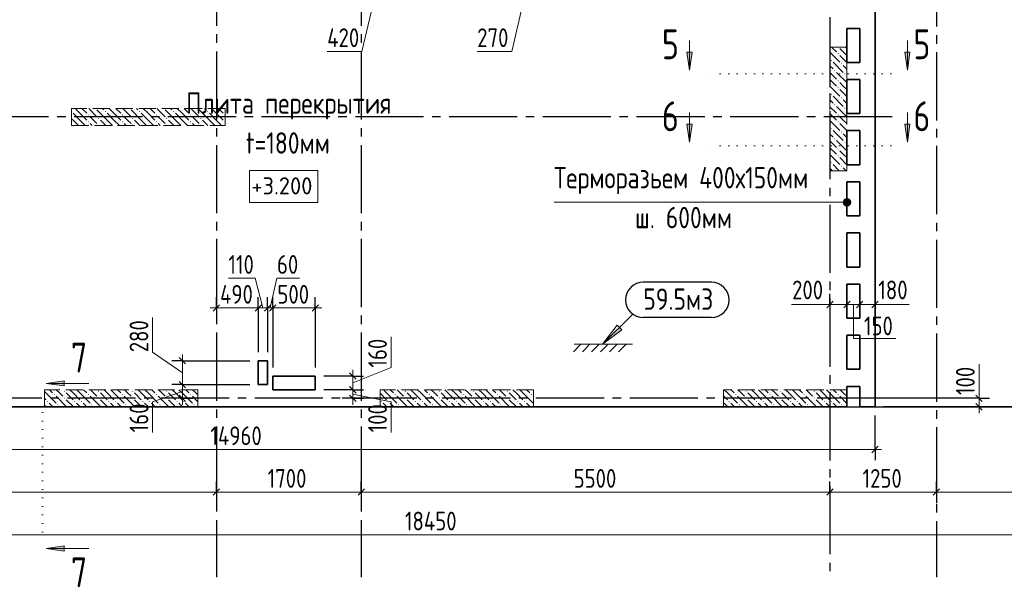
# Model space of a CAD drawing. Header units: millimetres. Extents: x 0 to 31317, y 0 to 42000.
# Tile 4 of 12: x 12314 to 23871, y 15930 to 22471. Entities that reach past the tile are written whole.
import ezdxf

# ---------------------------------------------------------------- set-up
doc = ezdxf.new("R2010")
doc.units = ezdxf.units.MM
for name, pattern in [('______2', [270, 200, -70]), ('______5', [1100, 800, -100, 100, -100]), ('______9', [100, 0, -100])]:
    doc.linetypes.add(name, pattern=pattern)
for name, color, linetype, lineweight in [('Standard', 7, 'Continuous', 25), ('Высотные отметки', 7, 'Continuous', 25), ('ЖБ Пилон', 180, 'Continuous', 25), ('Оси', 40, '______5', 18), ('Примечания', 7, 'Continuous', 25), ('Размерная выноска', 7, 'Continuous', 13), ('Сечения символ', 7, 'Continuous', 25)]:
    doc.layers.add(name, color=color, linetype=linetype, lineweight=lineweight)
doc.layers.add('ЖБ Перекрытие верхний уровень', color=7, linetype='Continuous', lineweight=25, true_color=0xe0e0ff)
doc.styles.add('GOST 2.304-81', font='txt')
doc.styles.add('ISOCPEUR', font='txt')

msp = doc.modelspace()

# ---------------------------------------------------------------- hatches: boundary and pattern name
at = {"layer": 'ЖБ Пилон', "linetype": 'Continuous', "lineweight": 18, "transparency": 33554687}
for points in [[(21914, 22073), (21921, 22080), (21927, 22073), (21921, 22067)], [(21924, 22150), (21921, 22147), (21918, 22150)], [(21834, 21993), (21841, 22000), (21847, 21993), (21841, 21987)], [(21954, 21953), (21961, 21960), (21967, 21953), (21961, 21947)], [(21874, 21873), (21881, 21880), (21887, 21873), (21881, 21867)], [(21914, 21753), (21921, 21760), (21927, 21753), (21921, 21747)], [(21994, 21833), (22001, 21840), (22007, 21833), (22001, 21827)], [(21914, 21673), (21921, 21680), (21927, 21673), (21921, 21667)], [(21834, 21593), (21841, 21600), (21847, 21593), (21841, 21587)], [(21954, 21553), (21961, 21560), (21967, 21553), (21961, 21547)], [(12924, 21397), (12927, 21393), (12924, 21390)], [(13204, 21430), (13201, 21427), (13198, 21430)], [(13314, 21393), (13321, 21400), (13327, 21393), (13321, 21387)], [(13604, 21430), (13601, 21427), (13598, 21430)], [(13714, 21393), (13721, 21400), (13727, 21393), (13721, 21387)], [(14004, 21430), (14001, 21427), (13998, 21430)], [(14114, 21393), (14121, 21400), (14127, 21393), (14121, 21387)], [(14404, 21430), (14401, 21427), (14398, 21430)], [(14514, 21393), (14521, 21400), (14527, 21393), (14521, 21387)], [(21874, 21473), (21881, 21480), (21887, 21473), (21881, 21467)], [(21994, 21433), (22001, 21440), (22007, 21433), (22001, 21427)], [(13114, 21353), (13121, 21360), (13127, 21353), (13121, 21347)], [(13114, 21273), (13121, 21280), (13127, 21273), (13121, 21267)], [(13234, 21313), (13241, 21320), (13247, 21313), (13241, 21307)], [(13514, 21353), (13521, 21360), (13527, 21353), (13521, 21347)], [(13514, 21273), (13521, 21280), (13527, 21273), (13521, 21267)], [(13634, 21313), (13641, 21320), (13647, 21313), (13641, 21307)], [(13914, 21353), (13921, 21360), (13927, 21353), (13921, 21347)], [(13914, 21273), (13921, 21280), (13927, 21273), (13921, 21267)], [(14034, 21313), (14041, 21320), (14047, 21313), (14041, 21307)], [(14314, 21353), (14321, 21360), (14327, 21353), (14321, 21347)], [(14314, 21273), (14321, 21280), (14327, 21273), (14321, 21267)], [(14434, 21313), (14441, 21320), (14447, 21313), (14441, 21307)], [(14714, 21353), (14721, 21360), (14724, 21357), (14724, 21350), (14721, 21347)], [(14714, 21273), (14721, 21280), (14724, 21277), (14724, 21270), (14721, 21267)], [(21914, 21353), (21921, 21360), (21927, 21353), (21921, 21347)], [(21914, 21273), (21921, 21280), (21927, 21273), (21921, 21267)], [(13234, 21233), (13241, 21240), (13247, 21233), (13244, 21230), (13238, 21230)], [(13634, 21233), (13641, 21240), (13647, 21233), (13644, 21230), (13638, 21230)], [(14034, 21233), (14041, 21240), (14047, 21233), (14044, 21230), (14038, 21230)], [(14434, 21233), (14441, 21240), (14447, 21233), (14444, 21230), (14438, 21230)], [(21834, 21193), (21841, 21200), (21847, 21193), (21841, 21187)], [(21954, 21153), (21961, 21160), (21967, 21153), (21961, 21147)], [(21874, 21073), (21881, 21080), (21887, 21073), (21881, 21067)], [(21994, 21033), (22001, 21040), (22007, 21033), (22001, 21027)], [(21914, 20953), (21921, 20960), (21927, 20953), (21921, 20947)], [(21914, 20873), (21921, 20880), (21927, 20873), (21921, 20867)], [(21834, 20793), (21841, 20800), (21847, 20793), (21841, 20787)], [(21954, 20753), (21961, 20760), (21967, 20753), (21961, 20747)], [(12714, 18073), (12721, 18080), (12727, 18073), (12721, 18067)], [(12834, 18113), (12841, 18120), (12847, 18113), (12841, 18107)], [(12834, 18033), (12841, 18040), (12847, 18033), (12841, 18027)], [(13114, 18073), (13121, 18080), (13127, 18073), (13121, 18067)], [(13234, 18113), (13241, 18120), (13247, 18113), (13241, 18107)], [(13234, 18033), (13241, 18040), (13247, 18033), (13241, 18027)], [(13514, 18073), (13521, 18080), (13527, 18073), (13521, 18067)], [(13634, 18113), (13641, 18120), (13647, 18113), (13641, 18107)], [(13634, 18033), (13641, 18040), (13647, 18033), (13641, 18027)], [(13914, 18073), (13921, 18080), (13927, 18073), (13921, 18067)], [(14034, 18113), (14041, 18120), (14047, 18113), (14041, 18107)], [(14034, 18033), (14041, 18040), (14047, 18033), (14041, 18027)], [(14314, 18073), (14321, 18080), (14327, 18073), (14321, 18067)], [(16714, 18073), (16721, 18080), (16727, 18073), (16721, 18067)], [(16834, 18113), (16841, 18120), (16847, 18113), (16841, 18107)], [(16834, 18033), (16841, 18040), (16847, 18033), (16841, 18027)], [(17114, 18073), (17121, 18080), (17127, 18073), (17121, 18067)], [(17234, 18113), (17241, 18120), (17247, 18113), (17241, 18107)], [(17234, 18033), (17241, 18040), (17247, 18033), (17241, 18027)], [(17514, 18073), (17521, 18080), (17527, 18073), (17521, 18067)], [(17634, 18113), (17641, 18120), (17647, 18113), (17641, 18107)], [(17634, 18033), (17641, 18040), (17647, 18033), (17641, 18027)], [(17914, 18073), (17921, 18080), (17927, 18073), (17921, 18067)], [(18034, 18113), (18041, 18120), (18047, 18113), (18041, 18107)], [(18034, 18033), (18041, 18040), (18047, 18033), (18041, 18027)], [(18314, 18073), (18321, 18080), (18327, 18073), (18321, 18067)], [(20714, 18073), (20721, 18080), (20727, 18073), (20721, 18067)], [(20834, 18113), (20841, 18120), (20847, 18113), (20841, 18107)], [(20834, 18033), (20841, 18040), (20847, 18033), (20841, 18027)], [(21114, 18073), (21121, 18080), (21127, 18073), (21121, 18067)], [(21234, 18113), (21241, 18120), (21247, 18113), (21241, 18107)], [(21234, 18033), (21241, 18040), (21247, 18033), (21241, 18027)], [(21514, 18073), (21521, 18080), (21527, 18073), (21521, 18067)], [(21634, 18113), (21641, 18120), (21647, 18113), (21641, 18107)], [(21634, 18033), (21641, 18040), (21647, 18033), (21641, 18027)], [(21914, 18073), (21921, 18080), (21927, 18073), (21921, 18067)], [(12634, 17993), (12641, 18000), (12647, 17993), (12641, 17987)], [(12754, 17953), (12761, 17960), (12767, 17953), (12761, 17947)], [(12954, 17993), (12961, 18000), (12967, 17993), (12961, 17987)], [(13034, 17993), (13041, 18000), (13047, 17993), (13041, 17987)], [(13154, 17953), (13161, 17960), (13167, 17953), (13161, 17947)], [(13354, 17993), (13361, 18000), (13367, 17993), (13361, 17987)], [(13434, 17993), (13441, 18000), (13447, 17993), (13441, 17987)], [(13554, 17953), (13561, 17960), (13567, 17953), (13561, 17947)], [(13754, 17993), (13761, 18000), (13767, 17993), (13761, 17987)], [(13834, 17993), (13841, 18000), (13847, 17993), (13841, 17987)], [(13954, 17953), (13961, 17960), (13967, 17953), (13961, 17947)], [(14154, 17993), (14161, 18000), (14167, 17993), (14161, 17987)], [(14234, 17993), (14241, 18000), (14247, 17993), (14241, 17987)], [(14354, 17953), (14361, 17960), (14367, 17953), (14361, 17947)], [(16554, 17993), (16561, 18000), (16567, 17993), (16561, 17987)], [(16634, 17993), (16641, 18000), (16647, 17993), (16641, 17987)], [(16754, 17953), (16761, 17960), (16767, 17953), (16761, 17947)], [(16954, 17993), (16961, 18000), (16967, 17993), (16961, 17987)], [(17034, 17993), (17041, 18000), (17047, 17993), (17041, 17987)], [(17154, 17953), (17161, 17960), (17167, 17953), (17161, 17947)], [(17354, 17993), (17361, 18000), (17367, 17993), (17361, 17987)], [(17434, 17993), (17441, 18000), (17447, 17993), (17441, 17987)], [(17554, 17953), (17561, 17960), (17567, 17953), (17561, 17947)], [(17754, 17993), (17761, 18000), (17767, 17993), (17761, 17987)], [(17834, 17993), (17841, 18000), (17847, 17993), (17841, 17987)], [(17954, 17953), (17961, 17960), (17967, 17953), (17961, 17947)], [(18154, 17993), (18161, 18000), (18167, 17993), (18161, 17987)], [(18234, 17993), (18241, 18000), (18247, 17993), (18241, 17987)], [(20634, 17993), (20641, 18000), (20647, 17993), (20641, 17987)], [(20754, 17953), (20761, 17960), (20767, 17953), (20761, 17947)], [(20954, 17993), (20961, 18000), (20967, 17993), (20961, 17987)], [(21034, 17993), (21041, 18000), (21047, 17993), (21041, 17987)], [(21154, 17953), (21161, 17960), (21167, 17953), (21161, 17947)], [(21354, 17993), (21361, 18000), (21367, 17993), (21361, 17987)], [(21434, 17993), (21441, 18000), (21447, 17993), (21441, 17987)], [(21554, 17953), (21561, 17960), (21567, 17953), (21561, 17947)], [(21754, 17993), (21761, 18000), (21767, 17993), (21761, 17987)], [(21834, 17993), (21841, 18000), (21847, 17993), (21841, 17987)], [(21954, 17953), (21961, 17960), (21967, 17953), (21961, 17947)]]:
    msp.add_hatch(color=7, dxfattribs=at).paths.add_polyline_path(points, flags=16)
at = {"layer": 'Примечания', "linetype": 'Continuous', "lineweight": 13, "transparency": 33554687}
for points in [[(21985, 20307), (21985, 20353), (21979, 20330)], [(21985, 20353), (22002, 20291), (22002, 20369)], [(21985, 20353), (21985, 20307), (22002, 20291)], [(22002, 20369), (22024, 20285), (22024, 20375)], [(22002, 20369), (22002, 20291), (22024, 20285)], [(22024, 20375), (22024, 20285), (22046, 20291)], [(22024, 20375), (22046, 20291), (22046, 20369)], [(22046, 20369), (22046, 20291), (22063, 20307)], [(22046, 20369), (22063, 20307), (22063, 20353)], [(22063, 20353), (22063, 20307), (22069, 20330)], [(19354, 18861), (19156, 18663), (19382, 18832)]]:
    msp.add_hatch(color=7, dxfattribs=at).paths.add_polyline_path(points)
at = {"layer": 'Сечения символ', "linetype": 'Continuous', "lineweight": 13, "transparency": 33554687}
for points in [[(20206, 22090), (20176, 21880), (20146, 22090)], [(22763, 22090), (22733, 21880), (22703, 22090)], [(20206, 21245), (20176, 21035), (20146, 21245)], [(22763, 21245), (22733, 21035), (22703, 21245)], [(12835, 18175), (12625, 18205), (12835, 18235)], [(12835, 16238), (12625, 16268), (12835, 16298)]]:
    msp.add_hatch(color=7, dxfattribs=at).paths.add_polyline_path(points, flags=16)

# ---------------------------------------------------------------- linework, layer by layer
at = {"layer": 'Standard', "color": 7, "linetype": 'Continuous', "lineweight": 13, "transparency": 33554687}
for p, q in [((16534, 22950), (16331, 22100)), ((18289, 22950), (18091, 22100)), ((16331, 22100), (15924, 22100)), ((18091, 22100), (17684, 22100)), ((15077, 19440), (14764, 19440)), ((15169, 19090), (15077, 19440)), ((15254, 19090), (15334, 19440)), ((15334, 19440), (15600, 19440)), ((14624, 19090), (14549, 19090)), ((14624, 19090), (15114, 19090)), ((15114, 19090), (15224, 19090)), ((15224, 19090), (15284, 19090)), ((15284, 19090), (15784, 19090)), ((15784, 19090), (15859, 19090)), ((21824, 19130), (21749, 19130)), ((21824, 19130), (22024, 19130)), ((22024, 19130), (22174, 19130)), ((22174, 19130), (22354, 19130)), ((22354, 19130), (22429, 19130)), ((13874, 18570), (13874, 18977)), ((16674, 18390), (16674, 18750)), ((14224, 18330), (13874, 18570)), ((14224, 18470), (14224, 18545)), ((14224, 18470), (14224, 18190)), ((16224, 18210), (16674, 18390)), ((16224, 18290), (16224, 18365)), ((16224, 18130), (16224, 18290)), ((14224, 18190), (14224, 18030)), ((14224, 18110), (13874, 17990)), ((14224, 18030), (14224, 17955)), ((16224, 18030), (16224, 18130)), ((16224, 18080), (16674, 17990)), ((16224, 18030), (16224, 17955)), ((23574, 18030), (23574, 18105)), ((23574, 17930), (23574, 18030)), ((13874, 17990), (13874, 17630)), ((16674, 17990), (16674, 17630)), ((23574, 17930), (23574, 17855)), ((7394, 17430), (22354, 17430)), ((22354, 17430), (22429, 17430)), ((9124, 16930), (14624, 16930)), ((14624, 16930), (16324, 16930)), ((16324, 16930), (21824, 16930)), ((21824, 16930), (23074, 16930)), ((23074, 16930), (26374, 16930)), ((7924, 16430), (26374, 16430))]:
    msp.add_line(p, q, dxfattribs=at)
at = {"layer": 'Standard', "color": 251, "linetype": 'Continuous', "lineweight": -3, "true_color": 0x656565, "transparency": 33554687}
for p, q in [((14624, 19090), (14624, 19215)), ((15114, 19090), (15114, 19215)), ((15224, 19090), (15224, 19215)), ((15284, 19090), (15284, 19215)), ((15784, 19090), (15784, 19215)), ((21824, 19130), (21824, 19255)), ((22024, 19130), (22024, 19255)), ((22174, 19130), (22174, 19255)), ((22354, 19130), (22354, 19255)), ((14624, 19090), (14624, 18965)), ((14624, 19090), (14624, 19090)), ((15114, 19090), (15114, 18965)), ((15114, 19090), (15114, 18570)), ((15224, 19090), (15224, 18965)), ((15224, 19090), (15224, 18570)), ((15284, 19090), (15284, 18965)), ((15284, 19090), (15284, 18390)), ((15784, 19090), (15784, 18965)), ((15784, 19090), (15784, 18390)), ((21824, 19130), (21824, 19005)), ((22024, 19130), (22024, 19005)), ((22174, 19130), (22174, 19005)), ((22354, 19130), (22354, 19005)), ((14224, 18470), (14099, 18470)), ((14224, 18470), (14349, 18470)), ((14224, 18470), (15014, 18470)), ((16224, 18290), (15884, 18290)), ((16224, 18290), (16099, 18290)), ((16224, 18290), (16349, 18290)), ((14224, 18190), (14099, 18190)), ((14224, 18190), (14349, 18190)), ((14224, 18190), (15014, 18190)), ((14224, 18030), (14099, 18030)), ((14224, 18030), (14349, 18030)), ((14224, 18030), (14224, 18030)), ((16224, 18130), (15884, 18130)), ((16224, 18130), (16099, 18130)), ((16224, 18030), (16099, 18030)), ((16224, 18130), (16349, 18130)), ((16224, 18030), (16349, 18030)), ((16224, 18030), (16224, 18030)), ((23574, 18030), (22454, 18030)), ((23574, 18030), (23449, 18030)), ((23574, 18030), (23699, 18030)), ((23574, 17930), (22454, 17930)), ((27124, 17930), (22454, 17930)), ((23574, 17930), (23449, 17930)), ((23574, 17930), (23699, 17930)), ((22354, 17430), (22354, 17830)), ((22354, 17430), (22354, 17555)), ((22354, 17430), (22354, 17305)), ((14624, 16930), (14624, 17055)), ((16324, 16930), (16324, 17055)), ((21824, 16930), (21824, 17055)), ((23074, 16930), (23074, 17055)), ((14624, 16930), (14624, 16805)), ((14624, 16930), (14624, 16930)), ((16324, 16930), (16324, 16805)), ((16324, 16930), (16324, 16930)), ((21824, 16930), (21824, 16805)), ((21824, 16930), (21824, 16930)), ((23074, 16930), (23074, 16805)), ((23074, 16930), (23074, 16930))]:
    msp.add_line(p, q, dxfattribs=at)
at = {"layer": 'Standard', "color": 7, "linetype": 'Continuous', "lineweight": 25, "transparency": 33554687}
for p, q in [((14586, 19053), (14661, 19128)), ((15077, 19053), (15151, 19128)), ((15186, 19053), (15261, 19128)), ((15246, 19053), (15322, 19128)), ((15746, 19053), (15821, 19128)), ((21786, 19092), (21861, 19168)), ((21986, 19092), (22061, 19168)), ((22136, 19092), (22212, 19168)), ((22316, 19092), (22392, 19168)), ((14186, 18507), (14261, 18433)), ((16262, 18253), (16187, 18328)), ((14186, 18228), (14261, 18153)), ((16262, 18092), (16187, 18168)), ((14186, 18068), (14261, 17992)), ((16262, 17992), (16187, 18068)), ((23611, 17992), (23536, 18068)), ((23611, 17892), (23536, 17968)), ((22316, 17392), (22392, 17468)), ((14586, 16892), (14661, 16968)), ((16286, 16892), (16361, 16968)), ((21786, 16892), (21861, 16968)), ((23036, 16892), (23112, 16968))]:
    msp.add_line(p, q, dxfattribs=at)
msp.add_lwpolyline([(7394, 17930), (27024, 17930), (27024, 39500), (7394, 39500), (7394, 17930)], dxfattribs=at)
at = {"layer": 'Standard', "color": 7, "linetype": 'Continuous', "lineweight": 13, "transparency": 33554687}
msp.add_lwpolyline([(7674, 17930), (25874, 17930), (25874, 39170), (7674, 39170), (7674, 17930)], dxfattribs=at)
at = {"layer": 'Высотные отметки', "color": 7, "linetype": 'Continuous', "lineweight": 18, "transparency": 33554687}
msp.add_lwpolyline([(15010, 20328), (15815, 20328), (15815, 20702), (15010, 20702), (15010, 20328)], dxfattribs=at)
at = {"layer": 'ЖБ Перекрытие верхний уровень', "color": 7, "linetype": 'Continuous', "lineweight": 35, "transparency": 33554687}
for p, q in [((22354, 17930), (22354, 24210)), ((22024, 21970), (22024, 22370)), ((22024, 22370), (22174, 22370)), ((22174, 22370), (22174, 21970)), ((22174, 21970), (22024, 21970)), ((22024, 21370), (22024, 21770)), ((22024, 21770), (22174, 21770)), ((22174, 21770), (22174, 21370)), ((22174, 21370), (22024, 21370)), ((22024, 20770), (22024, 21170)), ((22024, 21170), (22174, 21170)), ((22174, 21170), (22174, 20770)), ((22174, 20770), (22024, 20770)), ((22024, 20170), (22024, 20570)), ((22024, 20570), (22174, 20570)), ((22174, 20570), (22174, 20170)), ((22174, 20170), (22024, 20170)), ((22024, 19570), (22024, 19970)), ((22024, 19970), (22174, 19970)), ((22174, 19970), (22174, 19570)), ((22174, 19570), (22024, 19570)), ((22024, 18970), (22024, 19370)), ((22024, 19370), (22174, 19370)), ((22174, 19370), (22174, 18970)), ((22174, 18970), (22024, 18970)), ((22024, 18370), (22024, 18770)), ((22024, 18770), (22174, 18770)), ((22174, 18770), (22174, 18370)), ((15224, 18470), (15114, 18470)), ((15114, 18470), (15114, 18190)), ((15224, 18190), (15224, 18470)), ((15784, 18290), (15284, 18290)), ((15284, 18290), (15284, 18130)), ((15784, 18130), (15784, 18290)), ((22174, 18370), (22024, 18370)), ((15114, 18190), (15224, 18190)), ((22024, 17930), (22024, 18170)), ((22024, 18170), (22174, 18170)), ((22174, 18170), (22174, 17930)), ((15284, 18130), (15784, 18130)), ((7394, 17930), (22024, 17930)), ((22174, 17930), (22354, 17930))]:
    msp.add_line(p, q, dxfattribs=at)
at = {"layer": 'ЖБ Пилон', "color": 253, "linetype": '______2', "lineweight": 13, "true_color": 0xa0a0a0, "transparency": 33554687}
for p, q in [((22024, 22150), (21824, 22150)), ((21824, 22150), (21824, 20700)), ((22024, 20700), (22024, 22150)), ((14724, 21430), (12924, 21430)), ((12924, 21430), (12924, 21230)), ((14724, 21230), (14724, 21430)), ((12924, 21230), (14724, 21230)), ((21824, 20700), (22024, 20700)), ((14404, 18130), (12604, 18130)), ((12604, 18130), (12604, 17930)), ((14404, 17930), (14404, 18130)), ((18344, 18130), (16544, 18130)), ((16544, 18130), (16544, 17930)), ((18344, 17930), (18344, 18130)), ((22024, 18130), (20574, 18130)), ((20574, 18130), (20574, 17930)), ((22024, 17930), (22024, 18130)), ((12604, 17930), (14404, 17930)), ((16544, 17930), (18344, 17930)), ((20574, 17930), (22024, 17930))]:
    msp.add_line(p, q, dxfattribs=at)
at = {"layer": 'ЖБ Пилон', "color": 9, "linetype": 'Continuous', "lineweight": 18, "true_color": 0xc7c7c7, "transparency": 33554687}
for p, q in [((21824, 22090), (21941, 21973)), ((21844, 22150), (21901, 22093)), ((21981, 22093), (21941, 22133)), ((22021, 22053), (21981, 22093)), ((22004, 22150), (22021, 22133)), ((21861, 21973), (21981, 21853)), ((21941, 22053), (22024, 21970)), ((21861, 21893), (21824, 21930)), ((21824, 21850), (21901, 21773)), ((21901, 21853), (22021, 21733)), ((21981, 21933), (22024, 21890)), ((21824, 21770), (21901, 21693)), ((21981, 21693), (21941, 21733)), ((22024, 21810), (22021, 21813)), ((21824, 21690), (21941, 21573)), ((21941, 21653), (22024, 21570)), ((22021, 21653), (21981, 21693)), ((21861, 21493), (21824, 21530)), ((21861, 21573), (21981, 21453)), ((21981, 21533), (22024, 21490)), ((13021, 21373), (12964, 21430)), ((13044, 21430), (13101, 21373)), ((13124, 21430), (13221, 21333)), ((13341, 21293), (13221, 21413)), ((13284, 21430), (13301, 21413)), ((13421, 21373), (13364, 21430)), ((13444, 21430), (13501, 21373)), ((13524, 21430), (13621, 21333)), ((13741, 21293), (13621, 21413)), ((13684, 21430), (13701, 21413)), ((13821, 21373), (13764, 21430)), ((13844, 21430), (13901, 21373)), ((13924, 21430), (14021, 21333)), ((14141, 21293), (14021, 21413)), ((14084, 21430), (14101, 21413)), ((14221, 21373), (14164, 21430)), ((14244, 21430), (14301, 21373)), ((14324, 21430), (14421, 21333)), ((14541, 21293), (14421, 21413)), ((14484, 21430), (14501, 21413)), ((14621, 21373), (14564, 21430)), ((14644, 21430), (14701, 21373)), ((21824, 21450), (21901, 21373)), ((21901, 21453), (22021, 21333)), ((22024, 21410), (22021, 21413)), ((12941, 21293), (12924, 21310)), ((12941, 21373), (13021, 21293)), ((12941, 21293), (13004, 21230)), ((13021, 21373), (13101, 21293)), ((13021, 21293), (13084, 21230)), ((13181, 21293), (13141, 21333)), ((13221, 21253), (13181, 21293)), ((13261, 21293), (13324, 21230)), ((13341, 21373), (13421, 21293)), ((13341, 21293), (13404, 21230)), ((13421, 21373), (13501, 21293)), ((13421, 21293), (13484, 21230)), ((13581, 21293), (13541, 21333)), ((13621, 21253), (13581, 21293)), ((13661, 21293), (13724, 21230)), ((13741, 21373), (13821, 21293)), ((13741, 21293), (13804, 21230)), ((13821, 21373), (13901, 21293)), ((13821, 21293), (13884, 21230)), ((13981, 21293), (13941, 21333)), ((14021, 21253), (13981, 21293)), ((14061, 21293), (14124, 21230)), ((14141, 21373), (14221, 21293)), ((14141, 21293), (14204, 21230)), ((14221, 21373), (14301, 21293)), ((14221, 21293), (14284, 21230)), ((14381, 21293), (14341, 21333)), ((14421, 21253), (14381, 21293)), ((14461, 21293), (14524, 21230)), ((14541, 21373), (14621, 21293)), ((14541, 21293), (14604, 21230)), ((14621, 21373), (14701, 21293)), ((14621, 21293), (14684, 21230)), ((21824, 21370), (21901, 21293)), ((21824, 21290), (21941, 21173)), ((21981, 21293), (21941, 21333)), ((22021, 21253), (21981, 21293)), ((12924, 21230), (12924, 21230)), ((13141, 21253), (13164, 21230)), ((13541, 21253), (13564, 21230)), ((13941, 21253), (13964, 21230)), ((14341, 21253), (14364, 21230)), ((21861, 21173), (21981, 21053)), ((21941, 21253), (22024, 21170)), ((21861, 21093), (21824, 21130)), ((21824, 21050), (21901, 20973)), ((21901, 21053), (22021, 20933)), ((21981, 21133), (22024, 21090)), ((21824, 20970), (21901, 20893)), ((21981, 20893), (21941, 20933)), ((22024, 21010), (22021, 21013)), ((21824, 20890), (21941, 20773)), ((21941, 20853), (22024, 20770)), ((22021, 20853), (21981, 20893)), ((21854, 20700), (21824, 20730)), ((21861, 20773), (21934, 20700)), ((21981, 20733), (22014, 20700)), ((12604, 18110), (12621, 18093)), ((12604, 18030), (12621, 18013)), ((12621, 18093), (12741, 17973)), ((12664, 18130), (12701, 18093)), ((12741, 18053), (12861, 17933)), ((12781, 18093), (12744, 18130)), ((12821, 18053), (12781, 18093)), ((12861, 18093), (12941, 18013)), ((12941, 18093), (12904, 18130)), ((12941, 18093), (13021, 18013)), ((12984, 18130), (13021, 18093)), ((13021, 18093), (13141, 17973)), ((13064, 18130), (13101, 18093)), ((13141, 18053), (13261, 17933)), ((13181, 18093), (13144, 18130)), ((13221, 18053), (13181, 18093)), ((13261, 18093), (13341, 18013)), ((13341, 18093), (13304, 18130)), ((13341, 18093), (13421, 18013)), ((13384, 18130), (13421, 18093)), ((13421, 18093), (13541, 17973)), ((13464, 18130), (13501, 18093)), ((13541, 18053), (13661, 17933)), ((13581, 18093), (13544, 18130)), ((13621, 18053), (13581, 18093)), ((13661, 18093), (13741, 18013)), ((13741, 18093), (13704, 18130)), ((13741, 18093), (13821, 18013)), ((13784, 18130), (13821, 18093)), ((13821, 18093), (13941, 17973)), ((13864, 18130), (13901, 18093)), ((13941, 18053), (14061, 17933)), ((13981, 18093), (13944, 18130)), ((14021, 18053), (13981, 18093)), ((14061, 18093), (14141, 18013)), ((14141, 18093), (14104, 18130)), ((14141, 18093), (14221, 18013)), ((14184, 18130), (14221, 18093)), ((14221, 18093), (14341, 17973)), ((14264, 18130), (14301, 18093)), ((14341, 18053), (14404, 17990)), ((14381, 18093), (14344, 18130)), ((14404, 18070), (14381, 18093)), ((16544, 18090), (16621, 18013)), ((16584, 18130), (16621, 18093)), ((16621, 18093), (16741, 17973)), ((16664, 18130), (16701, 18093)), ((16741, 18053), (16861, 17933)), ((16781, 18093), (16744, 18130)), ((16821, 18053), (16781, 18093)), ((16861, 18093), (16941, 18013)), ((16941, 18093), (16904, 18130)), ((16941, 18093), (17021, 18013)), ((16984, 18130), (17021, 18093)), ((17021, 18093), (17141, 17973)), ((17064, 18130), (17101, 18093)), ((17141, 18053), (17261, 17933)), ((17181, 18093), (17144, 18130)), ((17221, 18053), (17181, 18093)), ((17261, 18093), (17341, 18013)), ((17341, 18093), (17304, 18130)), ((17341, 18093), (17421, 18013)), ((17384, 18130), (17421, 18093)), ((17421, 18093), (17541, 17973)), ((17464, 18130), (17501, 18093)), ((17541, 18053), (17661, 17933)), ((17581, 18093), (17544, 18130)), ((17621, 18053), (17581, 18093)), ((17661, 18093), (17741, 18013)), ((17741, 18093), (17704, 18130)), ((17741, 18093), (17821, 18013)), ((17784, 18130), (17821, 18093)), ((17821, 18093), (17941, 17973)), ((17864, 18130), (17901, 18093)), ((17941, 18053), (18061, 17933)), ((17981, 18093), (17944, 18130)), ((18021, 18053), (17981, 18093)), ((18061, 18093), (18141, 18013)), ((18141, 18093), (18104, 18130)), ((18141, 18093), (18221, 18013)), ((18184, 18130), (18221, 18093)), ((18221, 18093), (18341, 17973)), ((18264, 18130), (18301, 18093)), ((18341, 18053), (18344, 18050)), ((20574, 18060), (20621, 18013)), ((20584, 18130), (20621, 18093)), ((20621, 18093), (20741, 17973)), ((20664, 18130), (20701, 18093)), ((20741, 18053), (20861, 17933)), ((20781, 18093), (20744, 18130)), ((20821, 18053), (20781, 18093)), ((20861, 18093), (20941, 18013)), ((20941, 18093), (20904, 18130)), ((20941, 18093), (21021, 18013)), ((20984, 18130), (21021, 18093)), ((21021, 18093), (21141, 17973)), ((21064, 18130), (21101, 18093)), ((21141, 18053), (21261, 17933)), ((21181, 18093), (21144, 18130)), ((21221, 18053), (21181, 18093)), ((21261, 18093), (21341, 18013)), ((21341, 18093), (21304, 18130)), ((21341, 18093), (21421, 18013)), ((21384, 18130), (21421, 18093)), ((21421, 18093), (21541, 17973)), ((21464, 18130), (21501, 18093)), ((21541, 18053), (21661, 17933)), ((21581, 18093), (21544, 18130)), ((21621, 18053), (21581, 18093)), ((21661, 18093), (21741, 18013)), ((21741, 18093), (21704, 18130)), ((21741, 18093), (21821, 18013)), ((21784, 18130), (21821, 18093)), ((21821, 18093), (21941, 17973)), ((21864, 18130), (21901, 18093)), ((21941, 18053), (22024, 17970)), ((21981, 18093), (21944, 18130)), ((22021, 18053), (21981, 18093)), ((12621, 17933), (12604, 17950)), ((12624, 17930), (12621, 17933)), ((12661, 17973), (12704, 17930)), ((12781, 17933), (12784, 17930)), ((12861, 18013), (12944, 17930)), ((13021, 17933), (12981, 17973)), ((13024, 17930), (13021, 17933)), ((13061, 17973), (13104, 17930)), ((13181, 17933), (13184, 17930)), ((13261, 18013), (13344, 17930)), ((13421, 17933), (13381, 17973)), ((13424, 17930), (13421, 17933)), ((13461, 17973), (13504, 17930)), ((13581, 17933), (13584, 17930)), ((13661, 18013), (13744, 17930)), ((13821, 17933), (13781, 17973)), ((13824, 17930), (13821, 17933)), ((13861, 17973), (13904, 17930)), ((13981, 17933), (13984, 17930)), ((14061, 18013), (14144, 17930)), ((14221, 17933), (14181, 17973)), ((14224, 17930), (14221, 17933)), ((14261, 17973), (14304, 17930)), ((14381, 17933), (14384, 17930)), ((16544, 17930), (16544, 17930)), ((16621, 17933), (16581, 17973)), ((16624, 17930), (16621, 17933)), ((16661, 17973), (16704, 17930)), ((16781, 17933), (16784, 17930)), ((16861, 18013), (16944, 17930)), ((17021, 17933), (16981, 17973)), ((17024, 17930), (17021, 17933)), ((17061, 17973), (17104, 17930)), ((17181, 17933), (17184, 17930)), ((17261, 18013), (17344, 17930)), ((17421, 17933), (17381, 17973)), ((17424, 17930), (17421, 17933)), ((17461, 17973), (17504, 17930)), ((17581, 17933), (17584, 17930)), ((17661, 18013), (17744, 17930)), ((17821, 17933), (17781, 17973)), ((17824, 17930), (17821, 17933)), ((17861, 17973), (17904, 17930)), ((17981, 17933), (17984, 17930)), ((18061, 18013), (18144, 17930)), ((18221, 17933), (18181, 17973)), ((18224, 17930), (18221, 17933)), ((18261, 17973), (18304, 17930)), ((20621, 17933), (20581, 17973)), ((20624, 17930), (20621, 17933)), ((20661, 17973), (20704, 17930)), ((20781, 17933), (20784, 17930)), ((20861, 18013), (20944, 17930)), ((21021, 17933), (20981, 17973)), ((21024, 17930), (21021, 17933)), ((21061, 17973), (21104, 17930)), ((21181, 17933), (21184, 17930)), ((21261, 18013), (21344, 17930)), ((21421, 17933), (21381, 17973)), ((21424, 17930), (21421, 17933)), ((21461, 17973), (21504, 17930)), ((21581, 17933), (21584, 17930)), ((21661, 18013), (21744, 17930)), ((21821, 17933), (21781, 17973)), ((21824, 17930), (21821, 17933)), ((21861, 17973), (21904, 17930)), ((21981, 17933), (21984, 17930))]:
    msp.add_line(p, q, dxfattribs=at)
at = {"layer": 'Оси', "color": 8, "linetype": '______5', "lineweight": -3, "transparency": 33554687}
for p, q in [((21824, 40100), (21824, 15930)), ((14624, 39700), (14624, 15930)), ((16324, 39700), (16324, 15930)), ((23074, 33090), (23074, 15930)), ((22554, 21330), (4600, 21330)), ((23574, 18030), (4600, 18030))]:
    msp.add_line(p, q, dxfattribs=at)
at = {"layer": 'Примечания', "color": 7, "linetype": 'Continuous', "lineweight": 13, "transparency": 33554687}
for p, q in [((22024, 20375), (22024, 20375)), ((18586, 20330), (22024, 20330)), ((21979, 20330), (21979, 20330)), ((22024, 20285), (22024, 20285)), ((22069, 20330), (22069, 20330)), ((19509, 19016), (19156, 18663)), ((19325, 18889), (19156, 18663)), ((19382, 18832), (19325, 18889)), ((19354, 18861), (19368, 18875)), ((19156, 18663), (19382, 18832)), ((18902, 18663), (18813, 18574)), ((18824, 18663), (19508, 18663)), ((19008, 18663), (18919, 18574)), ((19114, 18663), (19025, 18574)), ((19221, 18663), (19132, 18574)), ((19156, 18663), (19156, 18663)), ((19156, 18663), (19156, 18663)), ((19156, 18663), (19156, 18663)), ((19327, 18663), (19238, 18574)), ((19433, 18663), (19344, 18574))]:
    msp.add_line(p, q, dxfattribs=at)
at = {"layer": 'Примечания', "color": 7, "linetype": 'Continuous', "lineweight": 25, "transparency": 33554687}
for p, q in [((20433, 19393), (19634, 19393)), ((20433, 18976), (19634, 18976))]:
    msp.add_line(p, q, dxfattribs=at)
at = {"layer": 'Примечания', "color": 7, "linetype": 'Continuous', "lineweight": 13, "transparency": 33554687}
msp.add_circle((22024, 20330), 45, dxfattribs=at)
at = {"layer": 'Примечания', "color": 7, "linetype": 'Continuous', "lineweight": 25, "transparency": 33554687}
for centre, start, end in [((19634, 19184), 90, 270), ((20433, 19184), 270, 90)]:
    msp.add_arc(centre, 208, start, end, dxfattribs=at)
at = {"layer": 'Размерная выноска', "color": 7, "linetype": 'Continuous', "lineweight": 13, "transparency": 33554687}
for p, q in [((21824, 19130), (21374, 19130)), ((22354, 19130), (22754, 19130)), ((23574, 18030), (23574, 18430))]:
    msp.add_line(p, q, dxfattribs=at)
msp.add_lwpolyline([(22099, 19130), (22099, 18730), (22599, 18730)], dxfattribs=at)
at = {"layer": 'Сечения символ', "color": 7, "linetype": 'Continuous', "lineweight": 13, "transparency": 33554687}
for p, q in [((20176, 21880), (20176, 22227)), ((22733, 21880), (22733, 22227)), ((20176, 21880), (20146, 22090)), ((20146, 22090), (20206, 22090)), ((20176, 22090), (20176, 22105)), ((20206, 22090), (20176, 21880)), ((22733, 21880), (22703, 22090)), ((22703, 22090), (22763, 22090)), ((22733, 22090), (22733, 22105)), ((22763, 22090), (22733, 21880)), ((20176, 21880), (20176, 21880)), ((20176, 21880), (20176, 21880)), ((20176, 21880), (20176, 21880)), ((22733, 21880), (22733, 21880)), ((22733, 21880), (22733, 21880)), ((22733, 21880), (22733, 21880)), ((20176, 21035), (20176, 21382)), ((22733, 21035), (22733, 21382)), ((20176, 21035), (20146, 21245)), ((20146, 21245), (20206, 21245)), ((20176, 21245), (20176, 21260)), ((20206, 21245), (20176, 21035)), ((22733, 21035), (22703, 21245)), ((22703, 21245), (22763, 21245)), ((22733, 21245), (22733, 21260)), ((22763, 21245), (22733, 21035)), ((20176, 21035), (20176, 21035)), ((20176, 21035), (20176, 21035)), ((20176, 21035), (20176, 21035)), ((22733, 21035), (22733, 21035)), ((22733, 21035), (22733, 21035)), ((22733, 21035), (22733, 21035)), ((12625, 18205), (12835, 18235)), ((12625, 18205), (13125, 18205)), ((12625, 18205), (12625, 18205)), ((12625, 18205), (12625, 18205)), ((12625, 18205), (12625, 18205)), ((12835, 18175), (12625, 18205)), ((12835, 18235), (12835, 18175)), ((12835, 18205), (12850, 18205)), ((12625, 16268), (12835, 16298)), ((12835, 16298), (12835, 16238)), ((12625, 16268), (13125, 16268)), ((12625, 16268), (12625, 16268)), ((12625, 16268), (12625, 16268)), ((12625, 16268), (12625, 16268)), ((12835, 16238), (12625, 16268)), ((12835, 16268), (12850, 16268))]:
    msp.add_line(p, q, dxfattribs=at)
at = {"layer": 'Сечения символ', "color": 7, "linetype": '______9', "lineweight": 13, "transparency": 33554687}
for p, q in [((22539, 21838), (20399, 21838)), ((22539, 20993), (20399, 20993)), ((12583, 16461), (12583, 17982))]:
    msp.add_line(p, q, dxfattribs=at)

# ---------------------------------------------------------------- texts
at = {"layer": 'Standard', "color": 7, "linetype": 'Continuous', "lineweight": 25, "transparency": 33554687, "char_height": 220, "attachment_point": 7, "style": 'GOST 2.304-81'}
for s, insert, width in [('420', (15924, 22150), 531.97), ('270', (17684, 22150), 531.97), ('110', (14764, 19490), 438.19), ('60', (15334, 19490), 391.31), ('490', (14666, 19140), 531.96), ('500', (15339, 19140), 516.4), ('200', (21380, 19191), 531.97), ('180', (22392, 19191), 485.07), ('150', (22224, 18769), 469.51), ('14960', (14553, 17480), 766.4), ('1700', (15224, 16980), 625.74), ('5500', (18816, 16980), 641.48), ('1250', (22207, 16980), 610.16), ('18450', (16836, 16480), 750.82)]:
    msp.add_mtext(s, dxfattribs=dict(at, insert=insert, width=width))
at = {"layer": 'Standard', "color": 7, "linetype": 'Continuous', "lineweight": 25, "transparency": 33554687, "char_height": 220, "attachment_point": 7, "rotation": 90, "style": 'GOST 2.304-81'}
for s, insert, width in [('280', (13824, 18570), 531.96), ('160', (16624, 18390), 485.07), ('100', (23524, 18068), 485.07), ('160', (13824, 17630), 485.09), ('100', (16624, 17630), 485.09)]:
    msp.add_mtext(s, dxfattribs=dict(at, insert=insert, width=width))
at = {"layer": 'Высотные отметки', "color": 7, "linetype": 'Continuous', "lineweight": 18, "transparency": 33554687, "insert": (15034, 20422), "char_height": 200, "width": 880.17, "attachment_point": 7, "style": 'GOST 2.304-81'}
msp.add_mtext('\\W1.19;+3.200', dxfattribs=at)
at = {"layer": 'Примечания', "color": 251, "linetype": 'Continuous', "lineweight": 25, "true_color": 0x656565, "transparency": 33554687, "char_height": 250, "attachment_point": 7, "style": 'GOST 2.304-81'}
for s, insert, width in [('Плита\\~перекрытия', (14269, 21300), 2505.58), ('t=180мм', (14969, 20900), 1101.71)]:
    msp.add_mtext(s, dxfattribs=dict(at, insert=insert, width=width))
at = {"layer": 'Примечания', "color": 7, "linetype": 'Continuous', "lineweight": 25, "transparency": 33554687, "char_height": 250, "attachment_point": 7, "style": 'GOST 2.304-81'}
for s, insert, width in [('Терморазьем\\~400х150мм', (18586, 20425), 3189.08), ('ш.\\~600мм', (19536, 20025), 1279.43), ('59.5м3', (19634, 19068), 924.36)]:
    msp.add_mtext(s, dxfattribs=dict(at, insert=insert, width=width))
at = {"layer": 'Сечения символ', "color": 7, "linetype": 'Continuous', "lineweight": 35, "transparency": 33554687, "char_height": 350, "attachment_point": 7, "style": 'ISOCPEUR'}
for s, insert, width in [('\\W0.78;5', (19852, 22008), 380.81), ('\\W0.78;5', (22804, 22008), 380.81), ('\\W0.78;6', (19852, 21163), 380.81), ('\\W0.78;6', (22804, 21163), 380.81), ('\\W0.78;7', (12915, 18333), 380.8), ('\\W0.78;7', (12915, 15813), 380.8)]:
    msp.add_mtext(s, dxfattribs=dict(at, insert=insert, width=width))

doc.saveas('drawing.dxf')
